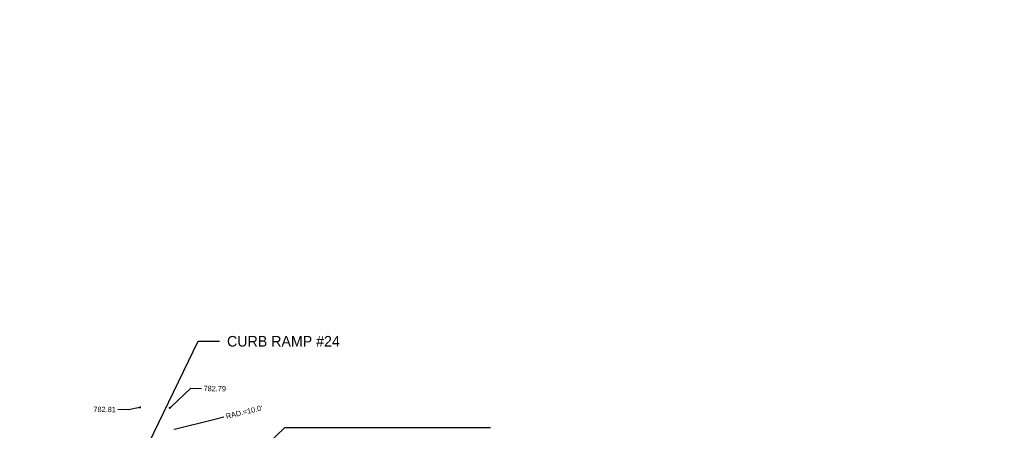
# Model space of a CAD drawing. Header units: feet. Extents: x 1384904 to 1390579, y 443400 to 444295.
# Tile 48 of 57: x 1389530 to 1389646, y 443984 to 444032. Entities that reach past the tile are written whole.
import ezdxf
from ezdxf import colors
from ezdxf.entities.mleader import LeaderData, LeaderLine
from ezdxf.math import Vec2, Vec3

# ---------------------------------------------------------------- set-up
doc = ezdxf.new("R2010")
doc.units = ezdxf.units.FT
doc.header["$MEASUREMENT"] = 0
doc.layers.add('DT_P_Text', color=3, linetype='Continuous')
doc.layers.add('PV_P_Text', color=7, linetype='Continuous')
doc.styles.get("Standard").update_dxf_attribs({"font": 'font31.shx'})
doc.dimstyles.get("Standard").update_dxf_attribs({"dimtxt": 0.18, "dimasz": 0.18, "dimexe": 0.18, "dimexo": 0.0625, "dimgap": 0.09, "dimtad": 0, "dimtih": 1, "dimtoh": 1, "dimdec": 4, "dimzin": 0, "dimdsep": 46, "dimtxsty": 'Standard', "dimcen": 0.09, "dimadec": 0, "dimazin": 0, "dimtfac": 1, "dimtdec": 4, "dimtofl": 0, "dimtmove": 0, "dimatfit": 3, "dimfxl": 1, "dimtolj": 1, "dimtzin": 0, "dimarcsym": 0})

# ---------------------------------------------------------------- blocks, each defined once
blk = doc.blocks.new('*D1065')
at = {"layer": 'Defpoints', "color": 0, "transparency": 16777216}
for p in [(1387895.13, 444137.12), (1387540.98, 443974.54), (1387898.95, 443973.3), (1387891.7, 443959.38), (1390194.58, 443935.45)]:
    blk.add_point(p, dxfattribs=at)
at = {"layer": 'DT_P_Text', "color": 0, "lineweight": -2, "transparency": 16777216}
for start, end in [(56.546, 80.0108), (8.0373, 33.7515)]:
    blk.add_arc((1387891.89, 443969.37), 8.07, start, end, dxfattribs=at)
at = {"layer": 'DT_P_Text', "color": 0, "transparency": 16777216}
for points in [[(1387893.27, 443977.12), (1387893.31, 443977.53), (1387892.05, 443977.44)], [(1387900.09, 443970.52), (1387899.67, 443970.49), (1387899.96, 443969.26)]]:
    blk.add_solid(points, dxfattribs=at)
at = {"layer": 'DT_P_Text', "color": 0, "transparency": 16777216, "insert": (1387897.69, 443974.98), "char_height": 1.25, "attachment_point": 5}
blk.add_mtext('\\A1;89°44\'10"', dxfattribs=at)
blk = doc.blocks.new('*D1066')
at = {"layer": 'Defpoints', "color": 0, "transparency": 16777216}
for p in [(1388170.02, 444145.73), (1387540.98, 443974.54), (1388173.06, 443969.46), (1388165.39, 443955.34), (1390194.58, 443935.45)]:
    blk.add_point(p, dxfattribs=at)
at = {"layer": 'DT_P_Text', "color": 0, "lineweight": -2, "transparency": 16777216}
for start, end in [(55.6454, 80.1702), (7.5921, 34.109)]:
    blk.add_arc((1388165.63, 443965.34), 8.5, start, end, dxfattribs=at)
at = {"layer": 'DT_P_Text', "color": 0, "transparency": 16777216}
for points in [[(1388167.06, 443973.51), (1388167.1, 443973.92), (1388165.84, 443973.84)], [(1388174.26, 443966.48), (1388173.84, 443966.45), (1388174.13, 443965.22)]]:
    blk.add_solid(points, dxfattribs=at)
at = {"layer": 'DT_P_Text', "color": 0, "transparency": 16777216, "insert": (1388171.75, 443971.23), "char_height": 1.25, "attachment_point": 5}
blk.add_mtext('\\A1;89°27\'2"', dxfattribs=at)
blk = doc.blocks.new('*D1068')
at = {"layer": 'Defpoints', "color": 0, "transparency": 16777216}
for p in [(1388548.53, 444294.6), (1387540.98, 443974.54), (1388551.28, 443965.87), (1388540.11, 443949.82), (1390194.58, 443935.45)]:
    blk.add_point(p, dxfattribs=at)
at = {"layer": 'DT_P_Text', "color": 0, "lineweight": -2, "transparency": 16777216}
for start, end in [(51.56, 82.8622), (4.8957, 37.0861)]:
    blk.add_arc((1388540.36, 443959.82), 12.48, start, end, dxfattribs=at)
at = {"layer": 'DT_P_Text', "color": 0, "transparency": 16777216}
for points in [[(1388541.89, 443972), (1388541.92, 443972.41), (1388540.66, 443972.3)], [(1388553, 443960.89), (1388552.59, 443960.88), (1388552.84, 443959.64)]]:
    blk.add_solid(points, dxfattribs=at)
at = {"layer": 'DT_P_Text', "color": 0, "transparency": 16777216, "insert": (1388549.36, 443968.47), "char_height": 1.25, "attachment_point": 5}
blk.add_mtext('\\A1;89°26\'46"', dxfattribs=at)
blk = doc.blocks.new('*D1070')
at = {"layer": 'Defpoints', "color": 0, "transparency": 16777216}
for p in [(1389005.13, 444177.18), (1387540.98, 443974.54), (1389009.17, 443958.89), (1388998.33, 443943.07), (1390194.58, 443935.45)]:
    blk.add_point(p, dxfattribs=at)
at = {"layer": 'DT_P_Text', "color": 0, "lineweight": -2, "transparency": 16777216}
for start, end in [(51.7097, 82.387), (5.1056, 36.7305)]:
    blk.add_arc((1388998.62, 443953.07), 12.04, start, end, dxfattribs=at)
at = {"layer": 'DT_P_Text', "color": 0, "transparency": 16777216}
for points in [[(1389000.2, 443964.8), (1389000.24, 443965.21), (1388998.97, 443965.11)], [(1389010.83, 443954.15), (1389010.41, 443954.13), (1389010.66, 443952.89)]]:
    blk.add_solid(points, dxfattribs=at)
at = {"layer": 'DT_P_Text', "color": 0, "transparency": 16777216, "insert": (1389007.32, 443961.4), "char_height": 1.25, "attachment_point": 5}
blk.add_mtext('\\A1;89°10\'51"', dxfattribs=at)
blk = doc.blocks.new('*D1071')
at = {"layer": 'Defpoints', "color": 0, "transparency": 16777216}
for p in [(1389529.02, 444160.85), (1387540.98, 443974.54), (1389519.6, 443952.65), (1389523.36, 443935.34), (1390194.58, 443935.45)]:
    blk.add_point(p, dxfattribs=at)
at = {"layer": 'DT_P_Text', "color": 0, "lineweight": -2, "transparency": 16777216}
for start, end in [(97.1524, 121.1449), (144.1097, 170.5654)]:
    blk.add_arc((1389523.61, 443945.34), 8.34, start, end, dxfattribs=at)
at = {"layer": 'DT_P_Text', "color": 0, "transparency": 16777216}
for points in [[(1389522.56, 443953.82), (1389522.58, 443953.41), (1389523.82, 443953.68)], [(1389515.59, 443946.68), (1389515.17, 443946.72), (1389515.27, 443945.46)]]:
    blk.add_solid(points, dxfattribs=at)
at = {"layer": 'DT_P_Text', "color": 0, "transparency": 16777216, "insert": (1389517.83, 443951.35), "char_height": 1.25, "attachment_point": 5}
blk.add_mtext('\\A1;90°35\'39"', dxfattribs=at)
blk = doc.blocks.new('_Dot')
at = {"color": 0, "linetype": 'ByBlock', "lineweight": -2}
blk.add_line((-0.5, 0), (-1, 0), dxfattribs=at)
at = {"color": 0, "linetype": 'ByBlock', "const_width": 0.5}
blk.add_lwpolyline([(-0.25, 0, 1), (0.25, 0, 1)], format="xyb", close=True, dxfattribs=at)

msp = doc.modelspace()

# ---------------------------------------------------------------- linework, layer by layer
at = {"layer": 'DT_P_Text'}
for points in [[(1389551.52984, 443974.11328), (1389561.6362, 443983.82491)], [(1389561.6362, 443983.82491), (1389585.84768, 443983.82491)]]:
    msp.add_lwpolyline(points, dxfattribs=at)

# ---------------------------------------------------------------- dimensions: what is measured, and where the dimension line sits
for base, line2, picture, middle in [((1388551.27813, 443965.86722), ((1388540.11322, 443949.82405), (1388548.52762, 444294.60374)), '*D1068', (1388549.35503, 443968.47325)), ((1389009.16818, 443958.8865), ((1388998.33294, 443943.07455), (1389005.1309, 444177.17687)), '*D1070', (1389007.32318, 443961.39682)), ((1389519.59746, 443952.65059), ((1389523.36155, 443935.33874), (1389529.02312, 444160.85051)), '*D1071', (1389517.83048, 443951.35217)), ((1388173.06391, 443969.45743), ((1388165.38689, 443955.34459), (1388170.01841, 444145.72851)), '*D1066', (1388171.75473, 443971.23141)), ((1387898.94504, 443973.29609), ((1387891.69628, 443959.37596), (1387895.13342, 444137.11607)), '*D1065', (1387897.69389, 443974.98408))]:
    dim = msp.add_angular_dim_2l(base=base, line1=((1387540.978, 443974.544), (1390194.57763, 443935.45023)), line2=line2, dimstyle='Standard', override={"dimscale": 10, "dimtxt": 0.125, "dimasz": 0.125, "dimgap": 0.05, "dimaunit": 1, "dimadec": 3}, dxfattribs=at)
    dim.commit()
    dim.dimension.update_dxf_attribs({"geometry": picture, "text_midpoint": middle})

# ---------------------------------------------------------------- leaders
ml = msp.add_multileader_mtext('Standard', dxfattribs=at)
ml.set_content('CURB RAMP #24', color=256)
ml.set_leader_properties()
ml.build(insert=Vec2(0, 0))
ml.multileader.update_dxf_attribs({"text_right_attachment_type": 2, "dogleg_length": 0.25, "arrow_head_size": 1.25, "scale": 10})
ctx = ml.context
ctx.base_point, ctx.scale, ctx.char_height, ctx.arrow_head_size, ctx.landing_gap_size, ctx.plane_origin = Vec3(1389553.91405, 443993.98965), 10, 1.25, 1.25, 0.9, Vec3(1389541.75905, 443974.07093)
ctx.right_attachment = 2
notes = []
notes.append((ctx, [(1, (1, 1, 0), (1389551.41405, 443993.98965), (1, 0), 2.5, [(0, [(1389541.75905, 443974.07093)], 0, [])])]))
ctx.mtext.insert, ctx.mtext.flow_direction = Vec3(1389554.81405, 443994.61465), 5
at = {"layer": 'PV_P_Text'}
ml = msp.add_multileader_mtext('Standard', dxfattribs=at)
ml.set_content('782.79', color=256)
ml.set_leader_properties()
ml.set_arrow_properties(name='DOT')
ml.build(insert=Vec2(0, 0))
ml.multileader.update_dxf_attribs({"text_right_attachment_type": 2, "dogleg_length": 0.25, "arrow_head_size": 0.25, "scale": 5})
ctx = ml.context
ctx.base_point, ctx.scale, ctx.char_height, ctx.arrow_head_size, ctx.landing_gap_size, ctx.plane_origin, ctx.plane_x_axis, ctx.plane_y_axis = Vec3(1389551.79557, 443988.44288), 5, 0.625, 0.25, 0.25, Vec3(1389549.02594, 443988.45291), Vec3(0.999891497, -0.014730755), Vec3(0.014730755, 0.999891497)
ctx.right_attachment = 2
notes.append((ctx, [(1, (1, 1, 0), (1389550.54571, 443988.46129), (0.999891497, -0.014730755), 1.25, [(0, [(1389548.07093, 443986.15347)], 0, [])])]))
ctx.mtext.insert, ctx.mtext.text_direction, ctx.mtext.rotation, ctx.mtext.flow_direction = Vec3(1389552.05015, 443988.75166), Vec3(0.999891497, -0.014730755), 6.268454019, 5
ml = msp.add_multileader_mtext('Standard', dxfattribs=at)
ml.set_content('782.81', color=256)
ml.set_leader_properties()
ml.set_arrow_properties(name='DOT')
ml.build(insert=Vec2(0, 0))
ml.multileader.update_dxf_attribs({"text_right_attachment_type": 2, "dogleg_length": 0.25, "arrow_head_size": 0.25, "scale": 5})
ctx = ml.context
ctx.base_point, ctx.scale, ctx.char_height, ctx.arrow_head_size, ctx.landing_gap_size, ctx.plane_origin, ctx.plane_x_axis, ctx.plane_y_axis = Vec3(1389538.65805, 443985.99711), 5, 0.625, 0.25, 0.25, Vec3(1389547.59474, 443979.58788), Vec3(0.999891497, -0.014730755), Vec3(0.014730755, 0.999891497)
ctx.right_attachment, ctx.text_align_type = 2, 2
notes.append((ctx, [(0, (1, 1, 0), (1389543.21013, 443985.93004), (-0.999891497, 0.014730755), 1.25, [(0, [(1389544.57131, 443986.20503)], 0, [])])]))
ctx.mtext.insert, ctx.mtext.text_direction, ctx.mtext.rotation, ctx.mtext.alignment, ctx.mtext.flow_direction = Vec3(1389541.7149, 443986.26461), Vec3(0.999891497, -0.014730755), 6.268454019, 3, 5
ml = msp.add_multileader_mtext('Standard', dxfattribs=at)
ml.set_content("RAD.=10.0'", color=256)
ml.set_leader_properties()
ml.build(insert=Vec2(0, 0))
ml.multileader.update_dxf_attribs({"text_right_attachment_type": 2, "dogleg_length": 0.25, "arrow_head_size": 0.25, "scale": 5})
ctx = ml.context
ctx.base_point, ctx.scale, ctx.char_height, ctx.arrow_head_size, ctx.landing_gap_size, ctx.plane_origin, ctx.plane_x_axis, ctx.plane_y_axis = Vec3(1389554.43893, 443985.09227), 5, 0.625, 0.25, 0.25, Vec3(1389554.83, 443976.82591), Vec3(0.972564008, 0.232635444), Vec3(-0.232635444, 0.972564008)
ctx.right_attachment = 2
notes.append((ctx, [(0, (1, 1, 0), (1389553.22323, 443984.80148), (0.972564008, 0.232635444), 1.25, [(0, [(1389548.37231, 443983.56533)], 0, [])])]))
ctx.mtext.insert, ctx.mtext.text_direction, ctx.mtext.rotation, ctx.mtext.flow_direction = Vec3(1389554.60938, 443985.45436), Vec3(0.972564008, 0.232635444), 0.234786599, 5
for ctx, leaders in notes:
    for number, flags, end, landing, length, lines in leaders:
        leader = LeaderData()
        leader.index, (leader.has_last_leader_line, leader.has_dogleg_vector, leader.attachment_direction) = number, flags
        leader.last_leader_point, leader.dogleg_vector, leader.dogleg_length = Vec3(end), Vec3(landing), length
        for number, points, colour, breaks in lines:
            line = LeaderLine()
            line.index, line.vertices, line.color, line.breaks = number, Vec3.list(points), colors.encode_raw_color(colour), breaks
            leader.lines.append(line)
        ctx.leaders.append(leader)

doc.saveas('drawing.dxf')
